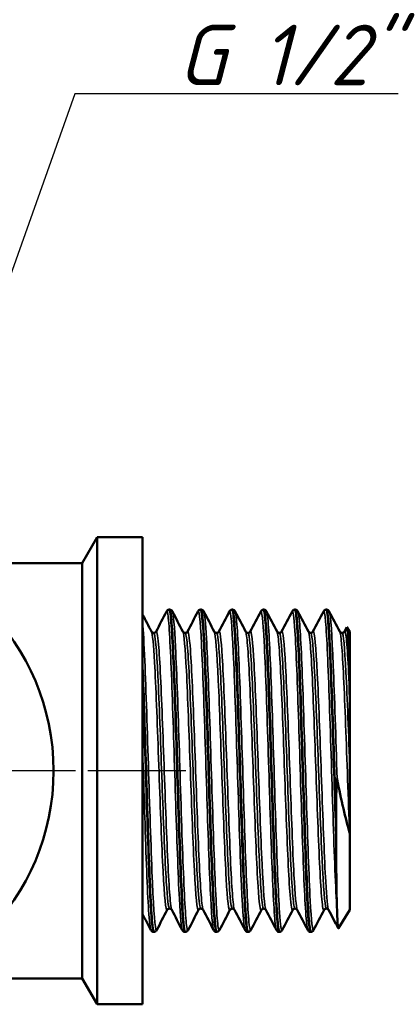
# Model space of a CAD drawing. Header units: millimetres. Extents: x -71 to 688, y -69 to 356.
# Tile 6 of 19: x 82 to 104, y 103 to 160. Entities that reach past the tile are written whole.
import ezdxf

# ---------------------------------------------------------------- set-up
doc = ezdxf.new("R2010")
doc.units = ezdxf.units.MM
doc.linetypes.add('CHAIN', pattern=[0.7087, 0.4724, -0.0591, 0.1181, -0.0591])
for name, color, linetype, lineweight in [('Видимые тонкие (ГОСТ)', 7, 'Continuous', 35), ('Видимый контур (ГОСТ)', 7, 'Continuous', 50), ('Маркер центра (ГОСТ)', 7, 'Continuous', 25), ('Осевая линия (ГОСТ)', 7, 'Continuous', 25), ('Размер (ГОСТ)', 7, 'Continuous', 25)]:
    doc.layers.add(name, color=color, linetype=linetype, lineweight=lineweight)
doc.styles.add('Обычный текст (ГОСТ)', font='GOST Common Italic.ttf')
doc.dimstyles.new('Обычный (ГОСТ)', dxfattribs={"dimtxt": 3.5, "dimasz": 3.5, "dimexe": 1, "dimexo": 0, "dimgap": 0.5, "dimtad": 1, "dimrnd": 1e-08, "dimtxsty": 'Обычный текст (ГОСТ)', "dimblk": 'Filled-1', "dimcen": 0.09, "dimdle": 15, "dimclrd": 256, "dimclre": 256, "dimclrt": 256, "dimazin": 2, "dimtfac": 0.714286, "dimtdec": 3, "dimtmove": 0, "dimatfit": 3, "dimfxl": 1, "dimtolj": 1, "dimlwd": 25, "dimlwe": 25, "dimarcsym": 0})

# ---------------------------------------------------------------- blocks, each defined once
blk = doc.blocks.new('Filled-1')
at = {"color": 0}
for p, q in [((0, 0), (-1, 0.143)), ((-1, 0.143), (-1, -0.143)), ((-1, 0), (0, 0)), ((-1, -0.143), (0, 0))]:
    blk.add_line(p, q, dxfattribs=at)
at = {"color": 0, "flags": 128}
blk.add_lwpolyline([(-1, -0.143), (0, 0), (-1, 0.143), (-1, -0.143)], dxfattribs=at)
at = {"color": 0}
blk.add_solid([(-1, -0.143), (0, 0), (-1, 0.143), (-1, -0.143)], dxfattribs=at)
blk = doc.blocks.new('*D9')
at = {"layer": 'Defpoints', "color": 0, "linetype": 'Continuous', "transparency": 16777216}
for p in [(74.44, 124.479), (71.548, 116.351)]:
    blk.add_point(p, dxfattribs=at)
at = {"layer": 'Размер (ГОСТ)', "linetype": 'Continuous', "lineweight": 25, "transparency": 16777216}
for p, q in [((85.454, 155.435), (75.613, 127.777)), ((104.178, 155.435), (85.454, 155.435))]:
    blk.add_line(p, q, dxfattribs=at)
at = {"layer": 'Размер (ГОСТ)', "linetype": 'Continuous', "lineweight": 25, "transparency": 16777216, "xscale": 3.5, "yscale": 3.5, "zscale": 3.5, "rotation": 250.4152096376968}
blk.add_blockref('Filled-1', (74.44, 124.479), dxfattribs=at)
at = {"layer": 'Размер (ГОСТ)', "linetype": 'Continuous', "lineweight": 25, "transparency": 16777216, "insert": (89.293, 159.438), "char_height": 3.5, "attachment_point": 1, "style": 'Обычный текст (ГОСТ)'}
blk.add_mtext('\\A1; \\fGOST Common|b0|i1;\\H3.5000;G 1/2"', dxfattribs=at)

msp = doc.modelspace()

# ---------------------------------------------------------------- linework, layer by layer
at = {"layer": 'Видимые тонкие (ГОСТ)'}
for points, knots in [([(91.674, 107.106), (91.618, 107.219), (91.562, 107.842), (91.507, 108.901), (91.433, 110.306), (91.359, 112.463), (91.285, 114.79), (91.211, 117.114), (91.137, 119.58), (91.063, 121.524), (90.989, 123.485), (90.914, 124.89), (90.84, 125.354), (90.815, 125.508), (90.791, 125.558), (90.766, 125.508)], [39.330035, 39.330035, 39.330035, 39.330035, 39.908183, 39.908183, 39.908183, 40.675349, 40.675349, 40.675349, 41.441709, 41.441709, 41.441709, 42.215088, 42.215088, 42.215088, 42.471628, 42.471628, 42.471628, 42.471628]), ([(92.013, 107.107), (91.992, 107.065), (91.972, 107.093), (91.951, 107.193), (91.877, 107.555), (91.803, 108.855), (91.729, 110.74), (91.655, 112.622), (91.581, 115.067), (91.507, 117.412), (91.433, 119.753), (91.359, 121.969), (91.285, 123.458), (91.225, 124.669), (91.165, 125.39), (91.105, 125.512)], [32.926596, 32.926596, 32.926596, 32.926596, 33.140315, 33.140315, 33.140315, 33.90937, 33.90937, 33.90937, 34.677434, 34.677434, 34.677434, 35.4446, 35.4446, 35.4446, 36.068189, 36.068189, 36.068189, 36.068189]), ([(93.49, 107.103), (93.425, 107.233), (93.361, 108.063), (93.296, 109.439), (93.222, 111.011), (93.148, 113.279), (93.075, 115.629), (92.998, 118.08), (92.921, 120.59), (92.844, 122.428), (92.769, 124.208), (92.694, 125.339), (92.62, 125.508), (92.607, 125.537), (92.595, 125.538), (92.582, 125.512)], [33.04685, 33.04685, 33.04685, 33.04685, 33.717302, 33.717302, 33.717302, 34.483845, 34.483845, 34.483845, 35.283026, 35.283026, 35.283026, 36.057002, 36.057002, 36.057002, 36.188442, 36.188442, 36.188442, 36.188442]), ([(93.829, 107.109), (93.799, 107.05), (93.769, 107.135), (93.74, 107.368), (93.666, 107.949), (93.592, 109.445), (93.518, 111.45), (93.444, 113.454), (93.37, 115.946), (93.296, 118.251), (93.222, 120.555), (93.148, 122.647), (93.075, 123.962), (93.023, 124.874), (92.972, 125.404), (92.921, 125.507)], [26.643411, 26.643411, 26.643411, 26.643411, 26.952238, 26.952238, 26.952238, 27.719608, 27.719608, 27.719608, 28.486553, 28.486553, 28.486553, 29.253095, 29.253095, 29.253095, 29.785004, 29.785004, 29.785004, 29.785004]), ([(95.306, 107.102), (95.303, 107.108), (95.3, 107.116), (95.296, 107.125), (95.222, 107.348), (95.148, 108.521), (95.073, 110.325), (94.999, 112.128), (94.925, 114.54), (94.851, 116.904), (94.777, 119.266), (94.702, 121.553), (94.628, 123.142), (94.554, 124.73), (94.48, 125.604), (94.406, 125.527), (94.403, 125.524), (94.401, 125.52), (94.398, 125.515)], [26.763664, 26.763664, 26.763664, 26.763664, 26.797541, 26.797541, 26.797541, 27.56854, 27.56854, 27.56854, 28.33895, 28.33895, 28.33895, 29.108794, 29.108794, 29.108794, 29.878096, 29.878096, 29.878096, 29.905257, 29.905257, 29.905257, 29.905257]), ([(95.645, 107.11), (95.603, 107.031), (95.561, 107.235), (95.519, 107.725), (95.445, 108.594), (95.371, 110.349), (95.296, 112.511), (95.222, 114.671), (95.148, 117.212), (95.073, 119.442), (94.999, 121.669), (94.925, 123.56), (94.851, 124.598), (94.813, 125.129), (94.775, 125.434), (94.737, 125.507)], [20.360226, 20.360226, 20.360226, 20.360226, 20.795179, 20.795179, 20.795179, 21.566791, 21.566791, 21.566791, 22.337791, 22.337791, 22.337791, 23.1082, 23.1082, 23.1082, 23.501818, 23.501818, 23.501818, 23.501818]), ([(97.122, 107.104), (97.109, 107.128), (97.096, 107.179), (97.083, 107.259), (97.009, 107.715), (96.936, 109.095), (96.862, 111.027), (96.788, 112.959), (96.714, 115.42), (96.64, 117.747), (96.565, 120.131), (96.489, 122.346), (96.413, 123.766), (96.347, 125.013), (96.28, 125.635), (96.214, 125.514)], [20.480479, 20.480479, 20.480479, 20.480479, 20.615089, 20.615089, 20.615089, 21.381518, 21.381518, 21.381518, 22.147756, 22.147756, 22.147756, 22.93285, 22.93285, 22.93285, 23.622072, 23.622072, 23.622072, 23.622072]), ([(97.461, 107.107), (97.409, 107.012), (97.357, 107.361), (97.305, 108.129), (97.231, 109.219), (97.157, 111.14), (97.083, 113.375), (97.009, 115.609), (96.936, 118.131), (96.862, 120.26), (96.788, 122.389), (96.714, 124.101), (96.64, 124.935), (96.611, 125.263), (96.582, 125.453), (96.553, 125.507)], [14.07704, 14.07704, 14.07704, 14.07704, 14.617717, 14.617717, 14.617717, 15.38434, 15.38434, 15.38434, 16.150768, 16.150768, 16.150768, 16.917007, 16.917007, 16.917007, 17.218633, 17.218633, 17.218633, 17.218633]), ([(98.938, 107.108), (98.911, 107.158), (98.884, 107.325), (98.858, 107.61), (98.784, 108.395), (98.71, 110.071), (98.636, 112.183), (98.562, 114.295), (98.488, 116.819), (98.414, 119.071), (98.34, 121.323), (98.266, 123.278), (98.192, 124.408), (98.138, 125.23), (98.084, 125.607), (98.03, 125.51)], [14.197294, 14.197294, 14.197294, 14.197294, 14.476165, 14.476165, 14.476165, 15.244313, 15.244313, 15.244313, 16.012226, 16.012226, 16.012226, 16.77991, 16.77991, 16.77991, 17.338886, 17.338886, 17.338886, 17.338886]), ([(99.277, 107.103), (99.211, 106.982), (99.146, 107.592), (99.08, 108.818), (99.006, 110.196), (98.932, 112.338), (98.858, 114.663), (98.784, 116.986), (98.71, 119.466), (98.636, 121.43), (98.562, 123.394), (98.488, 124.819), (98.414, 125.321), (98.399, 125.422), (98.384, 125.485), (98.369, 125.512)], [7.793855, 7.793855, 7.793855, 7.793855, 8.477027, 8.477027, 8.477027, 9.245416, 9.245416, 9.245416, 10.013564, 10.013564, 10.013564, 10.781477, 10.781477, 10.781477, 10.935448, 10.935448, 10.935448, 10.935448]), ([(100.636, 108.076), (100.562, 109.144), (100.488, 111.057), (100.414, 113.296), (100.34, 115.533), (100.265, 118.069), (100.191, 120.214), (100.117, 122.357), (100.043, 124.085), (99.969, 124.928), (99.928, 125.392), (99.887, 125.584), (99.846, 125.507)], [8.321814, 8.321814, 8.321814, 8.321814, 9.092054, 9.092054, 9.092054, 9.862012, 9.862012, 9.862012, 10.631694, 10.631694, 10.631694, 11.055701, 11.055701, 11.055701, 11.055701]), ([(100.636, 115.842), (100.562, 118.207), (100.488, 120.607), (100.414, 122.388), (100.34, 124.168), (100.265, 125.309), (100.191, 125.501), (100.189, 125.506), (100.187, 125.511), (100.185, 125.515)], [3.091065, 3.091065, 3.091065, 3.091065, 3.861305, 3.861305, 3.861305, 4.631263, 4.631263, 4.631263, 4.652262, 4.652262, 4.652262, 4.652262]), ([(90.197, 107.102), (90.189, 107.087), (90.181, 107.082), (90.173, 107.087), (90.099, 107.136), (90.025, 108.144), (89.95, 109.835), (89.876, 111.517), (89.802, 113.854), (89.728, 116.215), (89.654, 118.583), (89.58, 120.946), (89.506, 122.663), (89.463, 123.641), (89.421, 124.412), (89.379, 124.902)], [39.209781, 39.209781, 39.209781, 39.209781, 39.29057, 39.29057, 39.29057, 40.062803, 40.062803, 40.062803, 40.830598, 40.830598, 40.830598, 41.600746, 41.600746, 41.600746, 42.039992, 42.039992, 42.039992, 42.039992]), ([(90.804, 108.268), (90.791, 108.241), (90.777, 108.24), (90.764, 108.266), (90.687, 108.413), (90.611, 109.452), (90.534, 111.081), (90.457, 112.705), (90.381, 114.896), (90.304, 117.022), (90.227, 119.169), (90.15, 121.221), (90.073, 122.577), (90.014, 123.609), (89.955, 124.227), (89.896, 124.347)], [39.201142, 39.201142, 39.201142, 39.201142, 39.338812, 39.338812, 39.338812, 40.135188, 40.135188, 40.135188, 40.92937, 40.92937, 40.92937, 41.731465, 41.731465, 41.731465, 42.342735, 42.342735, 42.342735, 42.342735]), ([(90.935, 108.342), (90.874, 108.349), (90.813, 108.889), (90.752, 109.886), (90.675, 111.142), (90.598, 113.106), (90.521, 115.207), (90.445, 117.303), (90.368, 119.507), (90.291, 121.181), (90.214, 122.871), (90.136, 123.998), (90.059, 124.231), (90.048, 124.262), (90.038, 124.277), (90.027, 124.276)], [39.269908, 39.269908, 39.269908, 39.269908, 39.903615, 39.903615, 39.903615, 40.702148, 40.702148, 40.702148, 41.498496, 41.498496, 41.498496, 42.302515, 42.302515, 42.302515, 42.411501, 42.411501, 42.411501, 42.411501]), ([(91.067, 108.272), (91.043, 108.315), (91.019, 108.439), (90.995, 108.646), (90.918, 109.313), (90.841, 110.832), (90.764, 112.76), (90.687, 114.682), (90.611, 116.984), (90.534, 119.001), (90.457, 121.013), (90.381, 122.714), (90.304, 123.616), (90.256, 124.189), (90.207, 124.433), (90.159, 124.343)], [39.338674, 39.338674, 39.338674, 39.338674, 39.585977, 39.585977, 39.585977, 40.384971, 40.384971, 40.384971, 41.181347, 41.181347, 41.181347, 41.975529, 41.975529, 41.975529, 42.480267, 42.480267, 42.480267, 42.480267]), ([(92.62, 108.266), (92.616, 108.257), (92.612, 108.252), (92.607, 108.249), (92.53, 108.196), (92.453, 109.044), (92.376, 110.546), (92.299, 112.045), (92.223, 114.175), (92.146, 116.319), (92.069, 118.459), (91.992, 120.583), (91.916, 122.078), (91.848, 123.4), (91.78, 124.214), (91.712, 124.349)], [32.917957, 32.917957, 32.917957, 32.917957, 32.962236, 32.962236, 32.962236, 33.761203, 33.761203, 33.761203, 34.55881, 34.55881, 34.55881, 35.355166, 35.355166, 35.355166, 36.05955, 36.05955, 36.05955, 36.05955]), ([(92.751, 108.345), (92.701, 108.349), (92.651, 108.709), (92.6, 109.402), (92.523, 110.464), (92.446, 112.296), (92.369, 114.36), (92.292, 116.42), (92.215, 118.685), (92.138, 120.493), (92.061, 122.299), (91.984, 123.625), (91.907, 124.087), (91.886, 124.214), (91.864, 124.275), (91.843, 124.273)], [32.986723, 32.986723, 32.986723, 32.986723, 33.509311, 33.509311, 33.509311, 34.310525, 34.310525, 34.310525, 35.110375, 35.110375, 35.110375, 35.90897, 35.90897, 35.90897, 36.128316, 36.128316, 36.128316, 36.128316]), ([(92.883, 108.269), (92.868, 108.295), (92.853, 108.353), (92.839, 108.443), (92.761, 108.915), (92.684, 110.266), (92.607, 112.1), (92.53, 113.932), (92.453, 116.221), (92.376, 118.301), (92.299, 120.378), (92.223, 122.22), (92.146, 123.291), (92.089, 124.086), (92.032, 124.449), (91.975, 124.346)], [33.055489, 33.055489, 33.055489, 33.055489, 33.207959, 33.207959, 33.207959, 34.008394, 34.008394, 34.008394, 34.807362, 34.807362, 34.807362, 35.604969, 35.604969, 35.604969, 36.197081, 36.197081, 36.197081, 36.197081]), ([(94.436, 108.266), (94.363, 108.13), (94.29, 108.789), (94.217, 110.079), (94.141, 111.435), (94.064, 113.469), (93.988, 115.597), (93.911, 117.722), (93.835, 119.913), (93.758, 121.537), (93.682, 123.16), (93.605, 124.197), (93.529, 124.349), (93.529, 124.35), (93.528, 124.35), (93.528, 124.351)], [26.634772, 26.634772, 26.634772, 26.634772, 27.391288, 27.391288, 27.391288, 28.185951, 28.185951, 28.185951, 28.980107, 28.980107, 28.980107, 29.77378, 29.77378, 29.77378, 29.776365, 29.776365, 29.776365, 29.776365]), ([(94.567, 108.346), (94.527, 108.347), (94.486, 108.578), (94.446, 109.036), (94.369, 109.903), (94.292, 111.573), (94.215, 113.562), (94.138, 115.549), (94.062, 117.829), (93.985, 119.74), (93.908, 121.649), (93.831, 123.166), (93.755, 123.85), (93.723, 124.133), (93.691, 124.272), (93.659, 124.27)], [26.703538, 26.703538, 26.703538, 26.703538, 27.125046, 27.125046, 27.125046, 27.922517, 27.922517, 27.922517, 28.719452, 28.719452, 28.719452, 29.515877, 29.515877, 29.515877, 29.84513, 29.84513, 29.84513, 29.84513]), ([(94.699, 108.266), (94.692, 108.28), (94.684, 108.3), (94.677, 108.329), (94.601, 108.633), (94.524, 109.82), (94.447, 111.545), (94.371, 113.269), (94.294, 115.509), (94.217, 117.617), (94.141, 119.724), (94.064, 121.673), (93.988, 122.902), (93.922, 123.956), (93.856, 124.468), (93.791, 124.349)], [26.772303, 26.772303, 26.772303, 26.772303, 26.846494, 26.846494, 26.846494, 27.64225, 27.64225, 27.64225, 28.437446, 28.437446, 28.437446, 29.23211, 29.23211, 29.23211, 29.913896, 29.913896, 29.913896, 29.913896]), ([(96.252, 108.268), (96.189, 108.153), (96.125, 108.628), (96.061, 109.619), (95.984, 110.819), (95.907, 112.759), (95.83, 114.874), (95.753, 116.986), (95.676, 119.245), (95.599, 120.993), (95.522, 122.738), (95.445, 123.95), (95.368, 124.276), (95.36, 124.31), (95.352, 124.335), (95.344, 124.35)], [20.351587, 20.351587, 20.351587, 20.351587, 21.012572, 21.012572, 21.012572, 21.812241, 21.812241, 21.812241, 22.611191, 22.611191, 22.611191, 23.409448, 23.409448, 23.409448, 23.493179, 23.493179, 23.493179, 23.493179]), ([(96.384, 108.346), (96.354, 108.344), (96.325, 108.461), (96.296, 108.7), (96.219, 109.335), (96.141, 110.824), (96.064, 112.73), (95.987, 114.633), (95.91, 116.927), (95.832, 118.938), (95.755, 120.948), (95.678, 122.648), (95.601, 123.542), (95.559, 124.025), (95.517, 124.269), (95.476, 124.27)], [20.420352, 20.420352, 20.420352, 20.420352, 20.722785, 20.722785, 20.722785, 21.525507, 21.525507, 21.525507, 22.327476, 22.327476, 22.327476, 23.128722, 23.128722, 23.128722, 23.561945, 23.561945, 23.561945, 23.561945]), ([(96.515, 108.266), (96.441, 108.411), (96.367, 109.379), (96.293, 110.915), (96.215, 112.514), (96.138, 114.707), (96.061, 116.853), (95.984, 118.997), (95.907, 121.065), (95.83, 122.456), (95.756, 123.798), (95.681, 124.491), (95.607, 124.351)], [20.489118, 20.489118, 20.489118, 20.489118, 21.258315, 21.258315, 21.258315, 22.058731, 22.058731, 22.058731, 22.8584, 22.8584, 22.8584, 23.630711, 23.630711, 23.630711, 23.630711]), ([(98.068, 108.272), (98.016, 108.176), (97.963, 108.472), (97.911, 109.143), (97.834, 110.12), (97.758, 111.879), (97.682, 113.915), (97.605, 115.951), (97.529, 118.237), (97.452, 120.116), (97.376, 121.994), (97.299, 123.442), (97.223, 124.043), (97.202, 124.207), (97.181, 124.308), (97.16, 124.346)], [14.068401, 14.068401, 14.068401, 14.068401, 14.613185, 14.613185, 14.613185, 15.406629, 15.406629, 15.406629, 16.199849, 16.199849, 16.199849, 16.99285, 16.99285, 16.99285, 17.209994, 17.209994, 17.209994, 17.209994]), ([(98.2, 108.342), (98.183, 108.34), (98.166, 108.38), (98.149, 108.462), (98.072, 108.833), (97.995, 110.071), (97.919, 111.818), (97.842, 113.565), (97.765, 115.797), (97.689, 117.87), (97.612, 119.943), (97.535, 121.829), (97.459, 122.983), (97.403, 123.822), (97.347, 124.267), (97.292, 124.273)], [14.137167, 14.137167, 14.137167, 14.137167, 14.313561, 14.313561, 14.313561, 15.10952, 15.10952, 15.10952, 15.905247, 15.905247, 15.905247, 16.700746, 16.700746, 16.700746, 17.27876, 17.27876, 17.27876, 17.27876]), ([(98.331, 108.268), (98.267, 108.396), (98.204, 109.112), (98.14, 110.293), (98.064, 111.713), (97.987, 113.786), (97.911, 115.916), (97.834, 118.046), (97.758, 120.205), (97.682, 121.773), (97.605, 123.34), (97.529, 124.296), (97.452, 124.365), (97.442, 124.374), (97.433, 124.369), (97.423, 124.349)], [14.205933, 14.205933, 14.205933, 14.205933, 14.865667, 14.865667, 14.865667, 15.659344, 15.659344, 15.659344, 16.452788, 16.452788, 16.452788, 17.246008, 17.246008, 17.246008, 17.347525, 17.347525, 17.347525, 17.347525]), ([(99.884, 108.273), (99.839, 108.189), (99.794, 108.395), (99.748, 108.892), (99.672, 109.729), (99.595, 111.383), (99.518, 113.374), (99.442, 115.364), (99.365, 117.666), (99.288, 119.615), (99.212, 121.563), (99.135, 123.133), (99.059, 123.872), (99.031, 124.137), (99.004, 124.293), (98.976, 124.344)], [7.785216, 7.785216, 7.785216, 7.785216, 8.256757, 8.256757, 8.256757, 9.052232, 9.052232, 9.052232, 9.847432, 9.847432, 9.847432, 10.642361, 10.642361, 10.642361, 10.926809, 10.926809, 10.926809, 10.926809]), ([(100.016, 108.339), (100.008, 108.339), (100, 108.347), (99.993, 108.363), (99.916, 108.532), (99.839, 109.584), (99.762, 111.215), (99.685, 112.852), (99.608, 115.05), (99.531, 117.165), (99.454, 119.272), (99.377, 121.269), (99.3, 122.577), (99.236, 123.669), (99.172, 124.269), (99.108, 124.276)], [7.853982, 7.853982, 7.853982, 7.853982, 7.933506, 7.933506, 7.933506, 8.731564, 8.731564, 8.731564, 9.532552, 9.532552, 9.532552, 10.330045, 10.330045, 10.330045, 10.995574, 10.995574, 10.995574, 10.995574]), ([(100.147, 108.27), (100.091, 108.384), (100.034, 108.951), (99.978, 109.906), (99.901, 111.205), (99.825, 113.206), (99.748, 115.328), (99.672, 117.45), (99.595, 119.666), (99.518, 121.337), (99.442, 123.007), (99.365, 124.11), (99.288, 124.328), (99.272, 124.375), (99.255, 124.38), (99.239, 124.347)], [7.922747, 7.922747, 7.922747, 7.922747, 8.507157, 8.507157, 8.507157, 9.302916, 9.302916, 9.302916, 10.098391, 10.098391, 10.098391, 10.893591, 10.893591, 10.893591, 11.06434, 11.06434, 11.06434, 11.06434]), ([(101.36, 112.719), (101.283, 114.638), (101.206, 116.944), (101.129, 118.967), (101.053, 120.99), (100.976, 122.703), (100.899, 123.611), (100.864, 124.03), (100.828, 124.275), (100.792, 124.342)], [2.680136, 2.680136, 2.680136, 2.680136, 3.47773, 3.47773, 3.47773, 4.275002, 4.275002, 4.275002, 4.643623, 4.643623, 4.643623, 4.643623]), ([(101.379, 116.286), (101.302, 118.411), (101.225, 120.524), (101.147, 122.009), (101.073, 123.446), (100.998, 124.276), (100.924, 124.278)], [3.138807, 3.138807, 3.138807, 3.138807, 3.938714, 3.938714, 3.938714, 4.712389, 4.712389, 4.712389, 4.712389]), ([(101.36, 120.758), (101.283, 122.545), (101.206, 123.825), (101.129, 124.227), (101.105, 124.357), (101.08, 124.394), (101.055, 124.344)], [3.726295, 3.726295, 3.726295, 3.726295, 4.523889, 4.523889, 4.523889, 4.781155, 4.781155, 4.781155, 4.781155]), ([(89.858, 107.109), (89.815, 107.194), (89.771, 107.58), (89.728, 108.251), (89.654, 109.403), (89.58, 111.382), (89.506, 113.65), (89.463, 114.943), (89.421, 116.322), (89.379, 117.658)], [45.61322, 45.61322, 45.61322, 45.61322, 46.061347, 46.061347, 46.061347, 46.831496, 46.831496, 46.831496, 47.270741, 47.270741, 47.270741, 47.270741])]:
    msp.add_open_spline(points, degree=3, knots=knots, dxfattribs=at)
at = {"layer": 'Видимый контур (ГОСТ)'}
for p, q in [((85.879, 128.308), (86.745, 129.808)), ((86.745, 129.808), (86.745, 102.808)), ((89.379, 129.808), (86.745, 129.808)), ((89.379, 129.808), (89.379, 102.808)), ((85.879, 128.308), (76.729, 128.308)), ((85.879, 128.308), (85.879, 104.308)), ((90.927, 125.623), (90.944, 125.623)), ((92.743, 125.623), (92.76, 125.623)), ((94.559, 125.623), (94.576, 125.623)), ((96.375, 125.623), (96.392, 125.623)), ((98.191, 125.623), (98.208, 125.623)), ((100.007, 125.623), (100.024, 125.623)), ((101.055, 124.351), (101.194, 124.617)), ((101.379, 124.34), (101.205, 124.619)), ((101.379, 119.814), (101.379, 124.34)), ((101.379, 119.814), (101.379, 116.286)), ((101.379, 116.286), (101.379, 112.762)), ((100.579, 113.114), (100.579, 112.605)), ((101.379, 108.276), (101.379, 112.762)), ((101.379, 108.276), (100.71, 107.203)), ((90.019, 106.993), (90.036, 106.993)), ((91.835, 106.993), (91.852, 106.993)), ((93.651, 106.993), (93.668, 106.993)), ((95.467, 106.993), (95.484, 106.993)), ((97.283, 106.993), (97.3, 106.993)), ((99.099, 106.993), (99.116, 106.993)), ((85.879, 104.308), (76.729, 104.308)), ((85.879, 104.308), (86.745, 102.808)), ((89.379, 102.808), (86.745, 102.808))]:
    msp.add_line(p, q, dxfattribs=at)
msp.add_circle((70.879, 116.308), 13.35, dxfattribs=at)
for points in [[(89.379, 125.342), (89.551, 125.012), (89.723, 124.681), (89.896, 124.351)], [(90.159, 124.351), (90.361, 124.739), (90.563, 125.127), (90.766, 125.515)], [(91.105, 125.515), (91.307, 125.127), (91.51, 124.739), (91.712, 124.351)], [(91.975, 124.351), (92.177, 124.739), (92.38, 125.127), (92.582, 125.515)], [(92.921, 125.515), (93.123, 125.127), (93.326, 124.739), (93.528, 124.351)], [(93.791, 124.351), (93.993, 124.739), (94.196, 125.127), (94.398, 125.515)], [(94.737, 125.515), (94.939, 125.127), (95.142, 124.739), (95.344, 124.351)], [(95.607, 124.351), (95.809, 124.739), (96.012, 125.127), (96.214, 125.515)], [(96.553, 125.515), (96.755, 125.127), (96.958, 124.739), (97.16, 124.351)], [(97.423, 124.351), (97.625, 124.739), (97.828, 125.127), (98.03, 125.515)], [(98.369, 125.515), (98.572, 125.127), (98.774, 124.739), (98.976, 124.351)], [(99.239, 124.351), (99.441, 124.739), (99.644, 125.127), (99.846, 125.515)], [(100.185, 125.515), (100.388, 125.127), (100.59, 124.739), (100.792, 124.351)], [(101.379, 119.814), (101.373, 120.138), (101.367, 120.453), (101.36, 120.758)], [(90.804, 108.265), (90.601, 107.877), (90.399, 107.489), (90.197, 107.101)], [(91.674, 107.101), (91.471, 107.489), (91.269, 107.877), (91.067, 108.265)], [(92.62, 108.265), (92.418, 107.877), (92.215, 107.489), (92.013, 107.101)], [(93.49, 107.101), (93.288, 107.489), (93.085, 107.877), (92.883, 108.265)], [(94.436, 108.265), (94.234, 107.877), (94.031, 107.489), (93.829, 107.101)], [(95.306, 107.101), (95.104, 107.489), (94.901, 107.877), (94.699, 108.265)], [(96.252, 108.265), (96.05, 107.877), (95.847, 107.489), (95.645, 107.101)], [(97.122, 107.101), (96.92, 107.489), (96.717, 107.877), (96.515, 108.265)], [(98.068, 108.265), (97.866, 107.877), (97.663, 107.489), (97.461, 107.101)], [(98.938, 107.101), (98.736, 107.489), (98.533, 107.877), (98.331, 108.265)], [(99.884, 108.265), (99.682, 107.877), (99.48, 107.489), (99.277, 107.101)], [(100.701, 107.204), (100.516, 107.558), (100.332, 107.912), (100.147, 108.265)], [(89.858, 107.101), (89.698, 107.408), (89.538, 107.714), (89.379, 108.02)]]:
    msp.add_open_spline(points, degree=3, dxfattribs=at)
for points, knots in [([(90.766, 125.515), (90.774, 125.531), (90.785, 125.549), (90.818, 125.582), (90.834, 125.594), (90.874, 125.614), (90.9, 125.622), (90.926, 125.623)], [0, 0, 0, 0, 0.028256, 0.028256, 0.04294559, 0.04294559, 0.05816083, 0.05816083, 0.05816083, 0.05816083]), ([(90.926, 125.623), (90.928, 125.623), (90.93, 125.623), (90.931, 125.622), (91.005, 125.584), (91.079, 124.591), (91.153, 122.913), (91.227, 121.236), (91.301, 118.892), (91.374, 116.513), (91.448, 114.136), (91.522, 111.75), (91.596, 110), (91.67, 108.251), (91.743, 107.156), (91.817, 107.011), (91.823, 106.999), (91.829, 106.993), (91.835, 106.994)], [-42.412883, -42.412883, -42.412883, -42.412883, -42.395374, -42.395374, -42.395374, -41.628938, -41.628938, -41.628938, -40.862741, -40.862741, -40.862741, -40.096776, -40.096776, -40.096776, -39.331039, -39.331039, -39.331039, -39.269908, -39.269908, -39.269908, -39.269908]), ([(90.944, 125.623), (90.981, 125.621), (91.015, 125.607), (91.06, 125.577), (91.074, 125.561), (91.093, 125.536), (91.1, 125.525), (91.105, 125.515)], [0, 0, 0, 0, 0.02087609, 0.02087609, 0.040384, 0.040384, 0.05813175, 0.05813175, 0.05813175, 0.05813175]), ([(91.852, 106.999), (91.801, 107.002), (91.749, 107.443), (91.698, 108.288), (91.624, 109.498), (91.55, 111.522), (91.476, 113.813), (91.402, 116.102), (91.329, 118.633), (91.255, 120.725), (91.181, 122.815), (91.108, 124.443), (91.034, 125.172), (91.004, 125.47), (90.974, 125.617), (90.944, 125.615)], [32.985341, 32.985341, 32.985341, 32.985341, 33.520336, 33.520336, 33.520336, 34.286374, 34.286374, 34.286374, 35.051531, 35.051531, 35.051531, 35.815899, 35.815899, 35.815899, 36.128316, 36.128316, 36.128316, 36.128316]), ([(92.582, 125.515), (92.59, 125.531), (92.601, 125.549), (92.635, 125.582), (92.65, 125.594), (92.69, 125.614), (92.716, 125.622), (92.742, 125.623)], [0, 0, 0, 0, 0.028256, 0.028256, 0.04294559, 0.04294559, 0.05816083, 0.05816083, 0.05816083, 0.05816083]), ([(92.742, 125.62), (92.803, 125.616), (92.863, 125.005), (92.923, 123.874), (92.997, 122.49), (93.07, 120.342), (93.144, 118.008), (93.217, 115.678), (93.291, 113.188), (93.364, 111.205), (93.44, 109.179), (93.515, 107.707), (93.59, 107.2), (93.61, 107.063), (93.631, 106.996), (93.651, 106.998)], [-36.129697, -36.129697, -36.129697, -36.129697, -35.505554, -35.505554, -35.505554, -34.741057, -34.741057, -34.741057, -33.977782, -33.977782, -33.977782, -33.197726, -33.197726, -33.197726, -32.986723, -32.986723, -32.986723, -32.986723]), ([(92.76, 125.623), (92.797, 125.621), (92.831, 125.607), (92.876, 125.577), (92.89, 125.561), (92.909, 125.536), (92.916, 125.525), (92.921, 125.515)], [0, 0, 0, 0, 0.02087609, 0.02087609, 0.040384, 0.040384, 0.05813175, 0.05813175, 0.05813175, 0.05813175]), ([(93.668, 106.995), (93.606, 106.999), (93.543, 107.667), (93.48, 108.888), (93.407, 110.324), (93.333, 112.51), (93.259, 114.856), (93.185, 117.201), (93.112, 119.681), (93.038, 121.629), (92.962, 123.646), (92.886, 125.067), (92.809, 125.487), (92.793, 125.577), (92.776, 125.621), (92.76, 125.619)], [26.702156, 26.702156, 26.702156, 26.702156, 27.352792, 27.352792, 27.352792, 28.117775, 28.117775, 28.117775, 28.882362, 28.882362, 28.882362, 29.673661, 29.673661, 29.673661, 29.84513, 29.84513, 29.84513, 29.84513]), ([(94.398, 125.515), (94.406, 125.531), (94.417, 125.549), (94.451, 125.582), (94.466, 125.594), (94.506, 125.614), (94.532, 125.622), (94.559, 125.623)], [0, 0, 0, 0, 0.028256, 0.028256, 0.04294559, 0.04294559, 0.05816083, 0.05816083, 0.05816083, 0.05816083]), ([(94.559, 125.616), (94.607, 125.614), (94.656, 125.226), (94.704, 124.474), (94.778, 123.326), (94.852, 121.341), (94.926, 119.06), (95, 116.781), (95.074, 114.231), (95.148, 112.102), (95.222, 109.975), (95.296, 108.292), (95.37, 107.509), (95.403, 107.168), (95.435, 107), (95.467, 107.001)], [-29.846512, -29.846512, -29.846512, -29.846512, -29.343229, -29.343229, -29.343229, -28.574245, -28.574245, -28.574245, -27.805843, -27.805843, -27.805843, -27.037999, -27.037999, -27.037999, -26.703538, -26.703538, -26.703538, -26.703538]), ([(95.484, 106.993), (95.482, 106.993), (95.479, 106.994), (95.476, 106.996), (95.402, 107.058), (95.328, 108.082), (95.254, 109.789), (95.18, 111.494), (95.106, 113.862), (95.032, 116.25), (94.958, 118.636), (94.884, 121.014), (94.81, 122.74), (94.736, 124.464), (94.662, 125.518), (94.588, 125.615), (94.584, 125.621), (94.58, 125.623), (94.576, 125.623)], [20.41897, 20.41897, 20.41897, 20.41897, 20.44631, 20.44631, 20.44631, 21.215901, 21.215901, 21.215901, 21.984885, 21.984885, 21.984885, 22.753287, 22.753287, 22.753287, 23.52113, 23.52113, 23.52113, 23.561945, 23.561945, 23.561945, 23.561945]), ([(94.576, 125.623), (94.613, 125.621), (94.647, 125.607), (94.692, 125.577), (94.706, 125.561), (94.725, 125.536), (94.732, 125.525), (94.737, 125.515)], [0, 0, 0, 0, 0.02087609, 0.02087609, 0.040384, 0.040384, 0.05813175, 0.05813175, 0.05813175, 0.05813175]), ([(96.214, 125.515), (96.222, 125.531), (96.233, 125.549), (96.267, 125.582), (96.282, 125.594), (96.322, 125.614), (96.348, 125.622), (96.375, 125.623)], [0, 0, 0, 0, 0.028256, 0.028256, 0.04294559, 0.04294559, 0.05816083, 0.05816083, 0.05816083, 0.05816083]), ([(96.375, 125.615), (96.409, 125.617), (96.443, 125.426), (96.478, 125.04), (96.552, 124.213), (96.625, 122.5), (96.699, 120.362), (96.773, 118.224), (96.846, 115.685), (96.92, 113.428), (96.996, 111.091), (97.072, 109.085), (97.149, 107.983), (97.193, 107.335), (97.238, 107.004), (97.283, 107.001)], [-23.563327, -23.563327, -23.563327, -23.563327, -23.206337, -23.206337, -23.206337, -22.441354, -22.441354, -22.441354, -21.676767, -21.676767, -21.676767, -20.885468, -20.885468, -20.885468, -20.420352, -20.420352, -20.420352, -20.420352]), ([(96.392, 125.623), (96.429, 125.621), (96.463, 125.607), (96.508, 125.577), (96.522, 125.561), (96.541, 125.536), (96.548, 125.525), (96.553, 125.515)], [0, 0, 0, 0, 0.02087609, 0.02087609, 0.040384, 0.040384, 0.05813175, 0.05813175, 0.05813175, 0.05813175]), ([(97.301, 106.996), (97.286, 106.994), (97.271, 107.028), (97.256, 107.1), (97.183, 107.459), (97.109, 108.754), (97.035, 110.638), (96.962, 112.522), (96.888, 114.972), (96.814, 117.332), (96.741, 119.687), (96.667, 121.926), (96.594, 123.448), (96.526, 124.839), (96.459, 125.616), (96.392, 125.622)], [14.135785, 14.135785, 14.135785, 14.135785, 14.288887, 14.288887, 14.288887, 15.053576, 15.053576, 15.053576, 15.818072, 15.818072, 15.818072, 16.581347, 16.581347, 16.581347, 17.27876, 17.27876, 17.27876, 17.27876]), ([(98.03, 125.515), (98.039, 125.531), (98.049, 125.549), (98.083, 125.582), (98.098, 125.594), (98.138, 125.614), (98.164, 125.622), (98.191, 125.623)], [0, 0, 0, 0, 0.028256, 0.028256, 0.04294559, 0.04294559, 0.05816083, 0.05816083, 0.05816083, 0.05816083]), ([(98.191, 125.617), (98.214, 125.62), (98.237, 125.534), (98.261, 125.356), (98.334, 124.791), (98.408, 123.303), (98.482, 121.294), (98.556, 119.287), (98.629, 116.782), (98.703, 114.454), (98.777, 112.128), (98.85, 110.004), (98.924, 108.652), (98.982, 107.58), (99.041, 107.004), (99.099, 106.997)], [-17.280141, -17.280141, -17.280141, -17.280141, -17.038793, -17.038793, -17.038793, -16.272755, -16.272755, -16.272755, -15.507598, -15.507598, -15.507598, -14.74323, -14.74323, -14.74323, -14.137167, -14.137167, -14.137167, -14.137167]), ([(99.117, 107.001), (99.087, 106.998), (99.057, 107.142), (99.027, 107.437), (98.953, 108.162), (98.879, 109.792), (98.805, 111.887), (98.731, 113.981), (98.657, 116.515), (98.584, 118.807), (98.51, 121.098), (98.436, 123.121), (98.362, 124.33), (98.311, 125.172), (98.26, 125.612), (98.208, 125.617)], [7.8526, 7.8526, 7.8526, 7.8526, 8.163755, 8.163755, 8.163755, 8.930191, 8.930191, 8.930191, 9.696388, 9.696388, 9.696388, 10.462353, 10.462353, 10.462353, 10.995574, 10.995574, 10.995574, 10.995574]), ([(98.209, 125.623), (98.245, 125.621), (98.279, 125.607), (98.324, 125.577), (98.338, 125.561), (98.358, 125.536), (98.364, 125.525), (98.369, 125.515)], [0, 0, 0, 0, 0.02087609, 0.02087609, 0.040384, 0.040384, 0.05813175, 0.05813175, 0.05813175, 0.05813175]), ([(99.846, 125.515), (99.855, 125.531), (99.865, 125.549), (99.899, 125.582), (99.914, 125.594), (99.954, 125.614), (99.98, 125.622), (100.007, 125.623)], [0, 0, 0, 0, 0.028256, 0.028256, 0.04294559, 0.04294559, 0.05816083, 0.05816083, 0.05816083, 0.05816083]), ([(100.007, 125.622), (100.016, 125.623), (100.025, 125.61), (100.034, 125.583), (100.108, 125.362), (100.182, 124.195), (100.255, 122.397), (100.329, 120.594), (100.403, 118.176), (100.477, 115.797), (100.511, 114.7), (100.545, 113.614), (100.579, 112.605)], [-10.996956, -10.996956, -10.996956, -10.996956, -10.902613, -10.902613, -10.902613, -10.137133, -10.137133, -10.137133, -9.369881, -9.369881, -9.369881, -9.015982, -9.015982, -9.015982, -9.015982]), ([(100.579, 113.114), (100.505, 115.354), (100.431, 117.911), (100.357, 120.091), (100.283, 122.27), (100.209, 124.048), (100.135, 124.943), (100.098, 125.391), (100.061, 125.615), (100.024, 125.615)], [2.791543, 2.791543, 2.791543, 2.791543, 3.559811, 3.559811, 3.559811, 4.327799, 4.327799, 4.327799, 4.712389, 4.712389, 4.712389, 4.712389]), ([(100.025, 125.623), (100.061, 125.621), (100.095, 125.607), (100.14, 125.577), (100.154, 125.561), (100.174, 125.536), (100.18, 125.525), (100.185, 125.515)], [0, 0, 0, 0, 0.02087609, 0.02087609, 0.040384, 0.040384, 0.05813175, 0.05813175, 0.05813175, 0.05813175]), ([(89.896, 124.351), (89.898, 124.347), (89.902, 124.337), (89.928, 124.312), (89.941, 124.302), (89.978, 124.284), (90.003, 124.278), (90.027, 124.278)], [0, 0, 0, 0, 0.02808243, 0.02808243, 0.04283771, 0.04283771, 0.05813958, 0.05813958, 0.05813958, 0.05813958]), ([(90.027, 124.278), (90.063, 124.278), (90.097, 124.292), (90.134, 124.318), (90.144, 124.329), (90.155, 124.344), (90.157, 124.348), (90.159, 124.351)], [0, 0, 0, 0, 0.02208301, 0.02208301, 0.04101972, 0.04101972, 0.05811446, 0.05811446, 0.05811446, 0.05811446]), ([(91.712, 124.351), (91.714, 124.347), (91.719, 124.337), (91.745, 124.312), (91.758, 124.302), (91.794, 124.284), (91.819, 124.278), (91.843, 124.278)], [0, 0, 0, 0, 0.02808243, 0.02808243, 0.04283771, 0.04283771, 0.05813958, 0.05813958, 0.05813958, 0.05813958]), ([(91.843, 124.278), (91.879, 124.278), (91.913, 124.292), (91.95, 124.318), (91.96, 124.329), (91.971, 124.344), (91.973, 124.348), (91.975, 124.351)], [0, 0, 0, 0, 0.02208301, 0.02208301, 0.04101972, 0.04101972, 0.05811446, 0.05811446, 0.05811446, 0.05811446]), ([(93.528, 124.351), (93.53, 124.347), (93.535, 124.337), (93.561, 124.312), (93.574, 124.302), (93.61, 124.284), (93.635, 124.278), (93.659, 124.278)], [0, 0, 0, 0, 0.02808243, 0.02808243, 0.04283771, 0.04283771, 0.05813958, 0.05813958, 0.05813958, 0.05813958]), ([(93.659, 124.278), (93.695, 124.278), (93.729, 124.292), (93.767, 124.318), (93.776, 124.329), (93.787, 124.344), (93.789, 124.348), (93.791, 124.351)], [0, 0, 0, 0, 0.02208301, 0.02208301, 0.04101972, 0.04101972, 0.05811446, 0.05811446, 0.05811446, 0.05811446]), ([(95.344, 124.351), (95.346, 124.347), (95.351, 124.337), (95.377, 124.312), (95.39, 124.302), (95.426, 124.284), (95.451, 124.278), (95.476, 124.278)], [0, 0, 0, 0, 0.02808243, 0.02808243, 0.04283771, 0.04283771, 0.05813958, 0.05813958, 0.05813958, 0.05813958]), ([(95.476, 124.278), (95.511, 124.278), (95.545, 124.292), (95.583, 124.318), (95.592, 124.329), (95.603, 124.344), (95.606, 124.348), (95.607, 124.351)], [0, 0, 0, 0, 0.02208301, 0.02208301, 0.04101972, 0.04101972, 0.05811446, 0.05811446, 0.05811446, 0.05811446]), ([(97.16, 124.351), (97.162, 124.347), (97.167, 124.337), (97.193, 124.312), (97.206, 124.302), (97.242, 124.284), (97.267, 124.278), (97.292, 124.278)], [0, 0, 0, 0, 0.02808243, 0.02808243, 0.04283771, 0.04283771, 0.05813958, 0.05813958, 0.05813958, 0.05813958]), ([(97.292, 124.278), (97.327, 124.278), (97.361, 124.292), (97.399, 124.318), (97.408, 124.329), (97.419, 124.344), (97.422, 124.348), (97.423, 124.351)], [0, 0, 0, 0, 0.02208301, 0.02208301, 0.04101972, 0.04101972, 0.05811446, 0.05811446, 0.05811446, 0.05811446]), ([(98.976, 124.351), (98.979, 124.347), (98.983, 124.337), (99.009, 124.312), (99.022, 124.302), (99.059, 124.284), (99.083, 124.278), (99.108, 124.278)], [0, 0, 0, 0, 0.02808243, 0.02808243, 0.04283771, 0.04283771, 0.05813958, 0.05813958, 0.05813958, 0.05813958]), ([(99.108, 124.278), (99.143, 124.278), (99.177, 124.292), (99.215, 124.318), (99.224, 124.329), (99.235, 124.344), (99.238, 124.348), (99.239, 124.351)], [0, 0, 0, 0, 0.02208301, 0.02208301, 0.04101972, 0.04101972, 0.05811446, 0.05811446, 0.05811446, 0.05811446]), ([(100.792, 124.351), (100.795, 124.347), (100.799, 124.337), (100.825, 124.312), (100.838, 124.302), (100.875, 124.284), (100.899, 124.278), (100.924, 124.278)], [0, 0, 0, 0, 0.02808243, 0.02808243, 0.04283771, 0.04283771, 0.05813958, 0.05813958, 0.05813958, 0.05813958]), ([(100.924, 124.278), (100.959, 124.278), (100.993, 124.292), (101.031, 124.318), (101.04, 124.329), (101.051, 124.344), (101.054, 124.348), (101.055, 124.351)], [0, 0, 0, 0, 0.02208301, 0.02208301, 0.04101972, 0.04101972, 0.05811446, 0.05811446, 0.05811446, 0.05811446]), ([(101.36, 120.758), (101.341, 121.569), (101.323, 122.285), (101.286, 123.469), (101.268, 123.925), (101.231, 124.519), (101.213, 124.652), (101.194, 124.617)], [-3.991827, -3.991827, -3.991827, -3.991827, -3.7048054, -3.7048054, -3.4146932, -3.4146932, -3.1239684, -3.1239684, -3.1239684, -3.1239684]), ([(90.036, 107.002), (89.999, 107), (89.961, 107.226), (89.924, 107.681), (89.85, 108.577), (89.776, 110.349), (89.703, 112.521), (89.629, 114.697), (89.555, 117.25), (89.481, 119.489), (89.447, 120.522), (89.413, 121.488), (89.379, 122.326)], [39.268526, 39.268526, 39.268526, 39.268526, 39.656516, 39.656516, 39.656516, 40.421996, 40.421996, 40.421996, 41.189248, 41.189248, 41.189248, 41.543148, 41.543148, 41.543148, 41.543148]), ([(89.379, 121.899), (89.453, 119.99), (89.527, 117.518), (89.601, 115.151), (89.675, 112.785), (89.749, 110.551), (89.823, 109.055), (89.888, 107.733), (89.953, 107.001), (90.019, 106.995)], [-47.767586, -47.767586, -47.767586, -47.767586, -46.999318, -46.999318, -46.999318, -46.23133, -46.23133, -46.23133, -45.553093, -45.553093, -45.553093, -45.553093]), ([(100.579, 113.114), (100.581, 114.246), (100.591, 115.164), (100.608, 115.665), (100.613, 115.763), (100.621, 115.827), (100.622, 115.84), (100.625, 115.852), (100.626, 115.855), (100.627, 115.858), (100.627, 115.859), (100.628, 115.86), (100.628, 115.86), (100.629, 115.861), (100.629, 115.861), (100.63, 115.861), (100.63, 115.86), (100.631, 115.86), (100.632, 115.859), (100.634, 115.855), (100.635, 115.849), (100.636, 115.842)], [-0.09437051, -0.09437051, -0.09437051, -0.09437051, -0.03171706, -0.03171706, -0.01046214, -0.01046214, -0.00594387, -0.00594387, -0.00457064, -0.00457064, -0.00397005, -0.00397005, -0.00360641, -0.00360641, -0.00328135, -0.00328135, -0.00289516, -0.00289516, -0.00226294, -0.00226294, 0, 0, 0, 0]), ([(100.636, 115.842), (100.754, 115.238), (100.874, 114.659), (101.115, 113.611), (101.236, 113.14), (101.36, 112.719)], [-0.3807748, -0.3807748, -0.3807748, -0.3807748, -0.1848501, -0.1848501, 0, 0, 0, 0]), ([(101.36, 112.719), (101.361, 112.716), (101.362, 112.713), (101.364, 112.71), (101.364, 112.709), (101.365, 112.709), (101.366, 112.708), (101.367, 112.709), (101.367, 112.709), (101.368, 112.709), (101.368, 112.71), (101.369, 112.711), (101.369, 112.712), (101.371, 112.716), (101.372, 112.719), (101.375, 112.731), (101.377, 112.744), (101.379, 112.762)], [-0.44493773, -0.44493773, -0.44493773, -0.44493773, -0.43299369, -0.43299369, -0.42814135, -0.42814135, -0.42548363, -0.42548363, -0.42336947, -0.42336947, -0.42104013, -0.42104013, -0.41749498, -0.41749498, -0.40965046, -0.40965046, -0.38436679, -0.38436679, -0.38436679, -0.38436679]), ([(100.636, 108.076), (100.618, 108.532), (100.605, 109.162), (100.586, 110.707), (100.58, 111.614), (100.579, 112.605)], [-0.6453786, -0.6453786, -0.6453786, -0.6453786, -0.324256, -0.324256, 0, 0, 0, 0]), ([(90.935, 108.338), (90.9, 108.338), (90.866, 108.324), (90.828, 108.298), (90.819, 108.287), (90.808, 108.272), (90.805, 108.268), (90.804, 108.265)], [0, 0, 0, 0, 0.02208301, 0.02208301, 0.04101972, 0.04101972, 0.05811446, 0.05811446, 0.05811446, 0.05811446]), ([(91.067, 108.265), (91.064, 108.27), (91.06, 108.28), (91.034, 108.304), (91.021, 108.315), (90.984, 108.332), (90.96, 108.338), (90.935, 108.338)], [0, 0, 0, 0, 0.02808243, 0.02808243, 0.04283771, 0.04283771, 0.05813958, 0.05813958, 0.05813958, 0.05813958]), ([(92.751, 108.338), (92.716, 108.338), (92.682, 108.324), (92.644, 108.298), (92.635, 108.287), (92.624, 108.272), (92.621, 108.268), (92.62, 108.265)], [0, 0, 0, 0, 0.02208301, 0.02208301, 0.04101972, 0.04101972, 0.05811446, 0.05811446, 0.05811446, 0.05811446]), ([(92.883, 108.265), (92.881, 108.27), (92.876, 108.28), (92.85, 108.304), (92.837, 108.315), (92.8, 108.332), (92.776, 108.338), (92.751, 108.338)], [0, 0, 0, 0, 0.02808243, 0.02808243, 0.04283771, 0.04283771, 0.05813958, 0.05813958, 0.05813958, 0.05813958]), ([(94.567, 108.338), (94.532, 108.338), (94.498, 108.324), (94.46, 108.298), (94.451, 108.287), (94.44, 108.272), (94.437, 108.268), (94.436, 108.265)], [0, 0, 0, 0, 0.02208301, 0.02208301, 0.04101972, 0.04101972, 0.05811446, 0.05811446, 0.05811446, 0.05811446]), ([(94.699, 108.265), (94.697, 108.27), (94.692, 108.28), (94.666, 108.304), (94.653, 108.315), (94.617, 108.332), (94.592, 108.338), (94.567, 108.338)], [0, 0, 0, 0, 0.02808243, 0.02808243, 0.04283771, 0.04283771, 0.05813958, 0.05813958, 0.05813958, 0.05813958]), ([(96.384, 108.338), (96.348, 108.338), (96.314, 108.324), (96.276, 108.298), (96.267, 108.287), (96.256, 108.272), (96.254, 108.268), (96.252, 108.265)], [0, 0, 0, 0, 0.02208301, 0.02208301, 0.04101972, 0.04101972, 0.05811446, 0.05811446, 0.05811446, 0.05811446]), ([(96.515, 108.265), (96.513, 108.27), (96.508, 108.28), (96.482, 108.304), (96.469, 108.315), (96.433, 108.332), (96.408, 108.338), (96.384, 108.338)], [0, 0, 0, 0, 0.02808243, 0.02808243, 0.04283771, 0.04283771, 0.05813958, 0.05813958, 0.05813958, 0.05813958]), ([(98.2, 108.338), (98.164, 108.338), (98.13, 108.324), (98.093, 108.298), (98.083, 108.287), (98.072, 108.272), (98.07, 108.268), (98.068, 108.265)], [0, 0, 0, 0, 0.02208301, 0.02208301, 0.04101972, 0.04101972, 0.05811446, 0.05811446, 0.05811446, 0.05811446]), ([(98.331, 108.265), (98.329, 108.27), (98.324, 108.28), (98.298, 108.304), (98.285, 108.315), (98.249, 108.332), (98.224, 108.338), (98.2, 108.338)], [0, 0, 0, 0, 0.02808243, 0.02808243, 0.04283771, 0.04283771, 0.05813958, 0.05813958, 0.05813958, 0.05813958]), ([(100.016, 108.338), (99.98, 108.338), (99.946, 108.324), (99.909, 108.298), (99.899, 108.287), (99.888, 108.272), (99.886, 108.268), (99.884, 108.265)], [0, 0, 0, 0, 0.02208301, 0.02208301, 0.04101972, 0.04101972, 0.05811446, 0.05811446, 0.05811446, 0.05811446]), ([(100.147, 108.265), (100.145, 108.27), (100.141, 108.28), (100.115, 108.304), (100.102, 108.315), (100.065, 108.332), (100.04, 108.338), (100.016, 108.338)], [0, 0, 0, 0, 0.02808243, 0.02808243, 0.04283771, 0.04283771, 0.05813958, 0.05813958, 0.05813958, 0.05813958]), ([(100.71, 107.203), (100.706, 107.196), (100.702, 107.199), (100.677, 107.272), (100.657, 107.567), (100.636, 108.076)], [-0.4302756, -0.4302756, -0.4302756, -0.4302756, -0.3584105, -0.3584105, 0, 0, 0, 0]), ([(90.018, 106.993), (89.982, 106.995), (89.948, 107.009), (89.903, 107.039), (89.889, 107.055), (89.869, 107.081), (89.863, 107.091), (89.858, 107.101)], [0, 0, 0, 0, 0.02087609, 0.02087609, 0.040384, 0.040384, 0.05813175, 0.05813175, 0.05813175, 0.05813175]), ([(90.197, 107.101), (90.188, 107.085), (90.178, 107.067), (90.144, 107.034), (90.129, 107.022), (90.089, 107.002), (90.063, 106.994), (90.036, 106.993)], [0, 0, 0, 0, 0.028256, 0.028256, 0.04294559, 0.04294559, 0.05816083, 0.05816083, 0.05816083, 0.05816083]), ([(91.834, 106.993), (91.798, 106.995), (91.764, 107.009), (91.719, 107.039), (91.705, 107.055), (91.685, 107.081), (91.679, 107.091), (91.674, 107.101)], [0, 0, 0, 0, 0.02087609, 0.02087609, 0.040384, 0.040384, 0.05813175, 0.05813175, 0.05813175, 0.05813175]), ([(92.013, 107.101), (92.004, 107.085), (91.994, 107.067), (91.96, 107.034), (91.945, 107.022), (91.905, 107.002), (91.879, 106.994), (91.852, 106.993)], [0, 0, 0, 0, 0.028256, 0.028256, 0.04294559, 0.04294559, 0.05816083, 0.05816083, 0.05816083, 0.05816083]), ([(93.651, 106.993), (93.614, 106.995), (93.58, 107.009), (93.535, 107.039), (93.521, 107.055), (93.501, 107.081), (93.495, 107.091), (93.49, 107.101)], [0, 0, 0, 0, 0.02087609, 0.02087609, 0.040384, 0.040384, 0.05813175, 0.05813175, 0.05813175, 0.05813175]), ([(93.829, 107.101), (93.821, 107.085), (93.81, 107.067), (93.776, 107.034), (93.761, 107.022), (93.721, 107.002), (93.695, 106.994), (93.668, 106.993)], [0, 0, 0, 0, 0.028256, 0.028256, 0.04294559, 0.04294559, 0.05816083, 0.05816083, 0.05816083, 0.05816083]), ([(95.467, 106.993), (95.43, 106.995), (95.396, 107.009), (95.351, 107.039), (95.337, 107.055), (95.318, 107.081), (95.311, 107.091), (95.306, 107.101)], [0, 0, 0, 0, 0.02087609, 0.02087609, 0.040384, 0.040384, 0.05813175, 0.05813175, 0.05813175, 0.05813175]), ([(95.645, 107.101), (95.637, 107.085), (95.626, 107.067), (95.592, 107.034), (95.577, 107.022), (95.537, 107.002), (95.511, 106.994), (95.484, 106.993)], [0, 0, 0, 0, 0.028256, 0.028256, 0.04294559, 0.04294559, 0.05816083, 0.05816083, 0.05816083, 0.05816083]), ([(97.283, 106.993), (97.246, 106.995), (97.212, 107.009), (97.167, 107.039), (97.153, 107.055), (97.134, 107.081), (97.127, 107.091), (97.122, 107.101)], [0, 0, 0, 0, 0.02087609, 0.02087609, 0.040384, 0.040384, 0.05813175, 0.05813175, 0.05813175, 0.05813175]), ([(97.461, 107.101), (97.453, 107.085), (97.442, 107.067), (97.408, 107.034), (97.393, 107.022), (97.353, 107.002), (97.327, 106.994), (97.301, 106.993)], [0, 0, 0, 0, 0.028256, 0.028256, 0.04294559, 0.04294559, 0.05816083, 0.05816083, 0.05816083, 0.05816083]), ([(99.099, 106.993), (99.062, 106.995), (99.028, 107.009), (98.983, 107.039), (98.969, 107.055), (98.95, 107.081), (98.943, 107.091), (98.938, 107.101)], [0, 0, 0, 0, 0.02087609, 0.02087609, 0.040384, 0.040384, 0.05813175, 0.05813175, 0.05813175, 0.05813175]), ([(99.277, 107.101), (99.269, 107.085), (99.258, 107.067), (99.225, 107.034), (99.209, 107.022), (99.169, 107.002), (99.143, 106.994), (99.117, 106.993)], [0, 0, 0, 0, 0.028256, 0.028256, 0.04294559, 0.04294559, 0.05816083, 0.05816083, 0.05816083, 0.05816083])]:
    msp.add_open_spline(points, degree=3, knots=knots, dxfattribs=at)
at = {"layer": 'Маркер центра (ГОСТ)', "linetype": 'CHAIN', "ltscale": 11.993792}
msp.add_line((84.129, 116.308), (57.629, 116.308), dxfattribs=at)
at = {"layer": 'Осевая линия (ГОСТ)', "linetype": 'CHAIN', "ltscale": 11.993792}
msp.add_line((91.879, 116.308), (49.879, 116.308), dxfattribs=at)

# ---------------------------------------------------------------- dimensions: what is measured, and where the dimension line sits
at = {"layer": 'Размер (ГОСТ)', "linetype": 'Continuous', "lineweight": 25}
dim = msp.add_radius_dim(center=(71.548, 116.351), mpoint=(74.44, 124.479), text=' \\fGOST Common|b0|i1;\\H3.5000;G 1/2"', dimstyle='Обычный (ГОСТ)', override={"dimgap": 0.5, "dimtih": 1, "dimtoh": 1, "dimdec": 2, "dimlfac": 1, "dimcen": 0, "dimtol": 0, "dimlim": 0, "dimtp": 0, "dimtm": 0, "dimtdec": 3, "dimtofl": 0}, dxfattribs=at)
dim.commit()
dim.dimension.update_dxf_attribs({"geometry": '*D9', "text_midpoint": (96.735, 155.435), "dimtype": 164})

doc.saveas('drawing.dxf')
